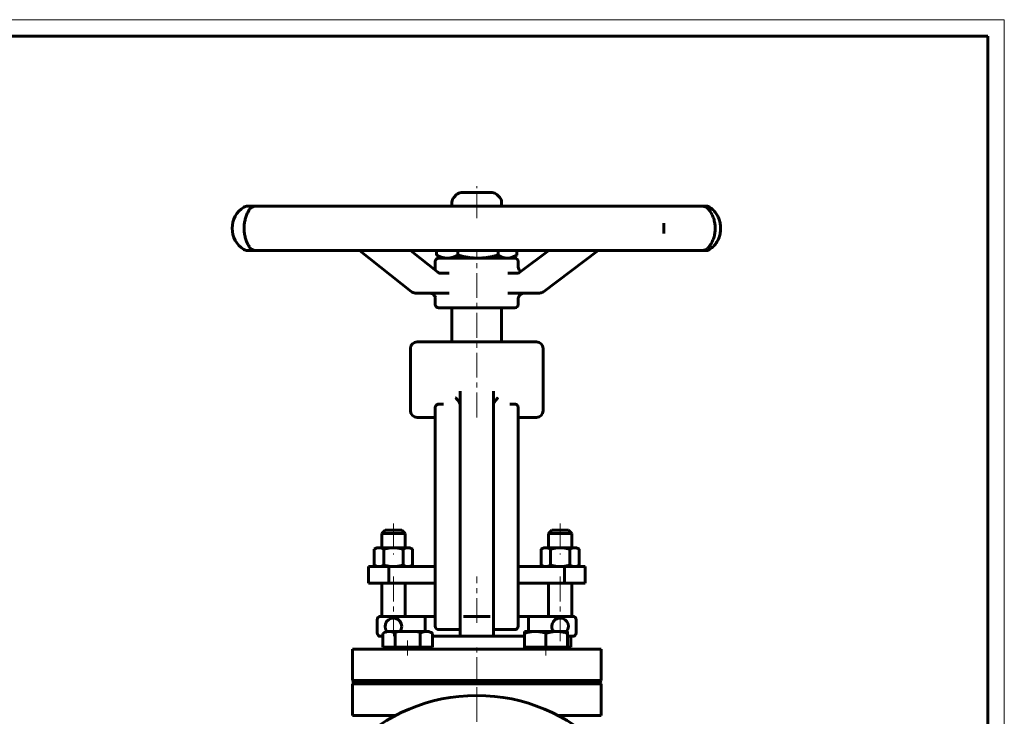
# Model space of a CAD drawing. Header units: millimetres. Extents: x 0 to 594, y 0 to 420.
# Tile 4 of 4: x 297 to 594, y 210 to 420. Entities that reach past the tile are written whole.
import ezdxf

# ---------------------------------------------------------------- set-up
doc = ezdxf.new("R2010")
doc.units = ezdxf.units.MM
for name, pattern in [('K5LT-1', [0]), ('K5LT_AXLED', [12, 7.5, -1.5, 1.5, -1.5]), ('K5LT_BASIC', [0]), ('K5LT_THIN', [0])]:
    doc.linetypes.add(name, pattern=pattern)
doc.layers.add('Системный слой (1)', color=251, linetype='Continuous', true_color=0x6c6c6c)

# ---------------------------------------------------------------- blocks, each defined once
blk = doc.blocks.new('U12')
at = {"layer": 'Системный слой (1)', "color": 143, "linetype": 'K5LT_BASIC', "lineweight": 60, "true_color": 0x33acca}
for p, q in [((422.37, 344.94), (422.37, 347.11)), ((422.37, 334.11), (422.37, 336.25))]:
    blk.add_line(p, q, dxfattribs=at)
blk = doc.blocks.new('U13')
at = {"layer": 'Системный слой (1)', "color": 143, "linetype": 'K5LT_BASIC', "lineweight": 60, "true_color": 0x33acca}
for p, q in [((435.08, 367.86), (430.2, 367.86)), ((439.54, 367.86), (435.08, 367.86))]:
    blk.add_line(p, q, dxfattribs=at)
blk = doc.blocks.new('U14')
at = {"layer": 'Системный слой (1)', "color": 143, "linetype": 'K5LT_BASIC', "lineweight": 60, "true_color": 0x33acca}
for p, q in [((447.37, 345.41), (447.37, 347.11)), ((447.37, 334.11), (447.37, 335.76))]:
    blk.add_line(p, q, dxfattribs=at)
blk = doc.blocks.new('U15')
at = {"layer": 'Системный слой (1)', "color": 143, "linetype": 'K5LT_BASIC', "lineweight": 60, "true_color": 0x33acca}
for p, q in [((416.34, 337.59), (420.6, 337.59)), ((420.6, 337.59), (422.26, 337.59))]:
    blk.add_line(p, q, dxfattribs=at)
blk = doc.blocks.new('U16')
at = {"layer": 'Системный слой (1)', "color": 143, "linetype": 'K5LT_BASIC', "lineweight": 60, "true_color": 0x33acca}
for p, q in [((397.37, 220.76), (434.87, 220.76)), ((434.87, 220.76), (472.37, 220.76))]:
    blk.add_line(p, q, dxfattribs=at)
blk = doc.blocks.new('U17')
at = {"layer": 'Системный слой (1)', "color": 143, "linetype": 'K5LT_BASIC', "lineweight": 60, "true_color": 0x33acca}
for p, q in [((397.37, 230.26), (434.87, 230.26)), ((434.87, 230.26), (472.37, 230.26))]:
    blk.add_line(p, q, dxfattribs=at)
blk = doc.blocks.new('U18')
at = {"layer": 'Системный слой (1)', "color": 143, "linetype": 'K5LT_BASIC', "lineweight": 60, "true_color": 0x33acca}
for p, q in [((397.87, 220.26), (434.87, 220.26)), ((434.87, 220.26), (471.87, 220.26))]:
    blk.add_line(p, q, dxfattribs=at)
blk = doc.blocks.new('U19')
at = {"layer": 'Системный слой (1)', "color": 143, "linetype": 'K5LT_BASIC', "lineweight": 60, "true_color": 0x33acca}
for p, q in [((397.37, 219.76), (434.87, 219.76)), ((434.87, 219.76), (472.37, 219.76))]:
    blk.add_line(p, q, dxfattribs=at)
blk = doc.blocks.new('U20')
at = {"layer": 'Системный слой (1)', "color": 143, "linetype": 'K5LT_BASIC', "lineweight": 60, "true_color": 0x33acca}
for p, q in [((397.37, 210.26), (410.5, 210.26)), ((459.24, 210.26), (472.37, 210.26))]:
    blk.add_line(p, q, dxfattribs=at)
blk = doc.blocks.new('U21')
at = {"layer": 'Системный слой (1)', "color": 143, "linetype": 'K5LT_BASIC', "lineweight": 60, "true_color": 0x33acca}
for p, q in [((422.24, 344.57), (422.33, 344.78)), ((422.33, 344.78), (422.37, 344.92)), ((422.37, 344.92), (422.37, 344.97))]:
    blk.add_line(p, q, dxfattribs=at)
blk = doc.blocks.new('U22')
at = {"layer": 'Системный слой (1)', "color": 143, "linetype": 'K5LT_BASIC', "lineweight": 60, "true_color": 0x33acca}
for p, q in [((444.14, 348.11), (444.99, 348.19)), ((444.99, 348.19), (445.85, 348.46)), ((445.85, 348.46), (446.77, 348.91)), ((446.77, 348.91), (446.84, 348.95)), ((446.84, 348.95), (446.91, 349)), ((446.91, 349), (446.99, 349.04))]:
    blk.add_line(p, q, dxfattribs=at)
blk = doc.blocks.new('U23')
at = {"layer": 'Системный слой (1)', "color": 143, "linetype": 'K5LT_BASIC', "lineweight": 60, "true_color": 0x33acca}
for p, q in [((447.42, 345.06), (447.37, 345.43)), ((447.66, 344.5), (447.42, 345.06)), ((448.1, 344.01), (447.66, 344.5))]:
    blk.add_line(p, q, dxfattribs=at)
blk = doc.blocks.new('U24')
at = {"layer": 'Системный слой (1)', "color": 143, "linetype": 'K5LT_BASIC', "lineweight": 60, "true_color": 0x33acca}
for start, end in [(321.8181, 180), (180, 218.1819)]:
    blk.add_arc((460, 237.11), 2.5, start, end, dxfattribs=at)
blk = doc.blocks.new('U25')
at = {"layer": 'Системный слой (1)', "color": 143, "linetype": 'K5LT_BASIC', "lineweight": 60, "true_color": 0x33acca}
for p, q in [((448.74, 337.59), (449.31, 337.59)), ((449.31, 337.59), (453.81, 337.59))]:
    blk.add_line(p, q, dxfattribs=at)
blk = doc.blocks.new('U26')
at = {"layer": 'Системный слой (1)', "color": 143, "linetype": 'K5LT_BASIC', "lineweight": 60, "true_color": 0x33acca}
for p, q in [((420.6, 337.59), (420.6, 337.59)), ((420.6, 337.59), (421.58, 337.31)), ((421.58, 337.31), (422.23, 336.63)), ((422.23, 336.63), (422.38, 336.2))]:
    blk.add_line(p, q, dxfattribs=at)
blk = doc.blocks.new('U27')
at = {"layer": 'Системный слой (1)', "color": 143, "linetype": 'K5LT_BASIC', "lineweight": 60, "true_color": 0x33acca}
for p, q in [((446.65, 304.07), (446.75, 304.03)), ((446.75, 304.03), (446.84, 303.99)), ((446.84, 303.99), (446.93, 303.93))]:
    blk.add_line(p, q, dxfattribs=at)
blk = doc.blocks.new('U31')
at = {"layer": 'Системный слой (1)', "color": 30, "linetype": 'K5LT_AXLED', "lineweight": 18, "true_color": 0xff8000}
for q in [(434.87, 218.26), (380.37, 163.76), (489.37, 163.76), (434.87, 109.26)]:
    blk.add_line((434.87, 163.76), q, dxfattribs=at)
blk = doc.blocks.new('U33')
at = {"color": 7, "linetype": 'K5LT_THIN', "lineweight": 18, "true_color": 0xffffff}
for p, q in [((0, 420), (594, 420)), ((594, 420), (594, 0))]:
    blk.add_line(p, q, dxfattribs=at)
at = {"color": 143, "linetype": 'K5LT_BASIC', "lineweight": 60, "true_color": 0x33acca}
for p, q in [((20, 415), (589, 415)), ((589, 415), (589, 5))]:
    blk.add_line(p, q, dxfattribs=at)

msp = doc.modelspace()

# ---------------------------------------------------------------- linework, layer by layer
at = {"layer": 'Системный слой (1)', "color": 30, "linetype": 'K5LT_AXLED', "lineweight": 18, "true_color": 0xff8000}
for p, q in [((434.871, 360.206), (434.871, 369.856)), ((434.871, 300.106), (434.871, 350.106)), ((409.743, 268.106), (409.743, 258.806)), ((460.033, 268.106), (460.033, 258.806)), ((409.743, 252.106), (409.743, 234.106)), ((434.871, 238.106), (434.871, 252.106)), ((460.033, 252.106), (460.033, 232.106)), ((414.011, 228.26), (414.011, 232.86)), ((434.871, 208.26), (434.871, 232.26)), ((455.73, 228.26), (455.73, 232.86))]:
    msp.add_line(p, q, dxfattribs=at)
at = {"layer": 'Системный слой (1)', "color": 143, "linetype": 'K5LT_BASIC', "lineweight": 60, "true_color": 0x33acca}
for p, q in [((428.785, 367.27), (427.956, 366.442)), ((440.956, 367.27), (441.785, 366.442)), ((365.837, 363.76), (365.671, 363.76)), ((368.041, 363.76), (365.837, 363.76)), ((375.972, 363.76), (368.041, 363.76)), ((384.039, 363.76), (375.972, 363.76)), ((399.6, 363.76), (384.039, 363.76)), ((411.682, 363.76), (399.6, 363.76)), ((431.308, 363.76), (411.682, 363.76)), ((427.371, 363.76), (427.371, 365.027)), ((444.637, 363.76), (431.308, 363.76)), ((442.371, 363.76), (442.371, 365.027)), ((463.832, 363.76), (444.637, 363.76)), ((475.355, 363.76), (463.832, 363.76)), ((489.721, 363.76), (475.355, 363.76)), ((496.799, 363.76), (489.721, 363.76)), ((503.045, 363.76), (496.799, 363.76)), ((504.055, 363.76), (503.045, 363.76)), ((491.251, 358.621), (491.251, 358.677)), ((491.251, 355.519), (491.251, 355.569)), ((365.671, 350.441), (365.837, 350.441)), ((365.837, 350.441), (368.041, 350.441)), ((368.041, 350.441), (375.972, 350.441)), ((375.972, 350.441), (384.039, 350.441)), ((384.039, 350.441), (399.6, 350.441)), ((415.092, 338.024), (399.477, 350.441)), ((399.6, 350.441), (411.682, 350.441)), ((411.682, 350.441), (431.308, 350.441)), ((423.166, 343.832), (414.855, 350.441)), ((422.753, 350.441), (422.753, 349.044)), ((424.371, 348.106), (422.975, 348.911)), ((446.371, 348.106), (423.371, 348.106)), ((429.173, 350.441), (429.173, 349.044)), ((431.308, 350.441), (444.637, 350.441)), ((441.291, 350.441), (441.291, 349.044)), ((444.637, 350.441), (463.832, 350.441)), ((445.371, 348.106), (446.766, 348.911)), ((446.988, 350.441), (446.988, 349.044)), ((447.894, 343.863), (456.609, 350.441)), ((455.013, 337.993), (471.503, 350.441)), ((463.832, 350.441), (475.355, 350.441)), ((475.355, 350.441), (489.721, 350.441)), ((489.721, 350.441), (496.799, 350.441)), ((496.799, 350.441), (503.045, 350.441)), ((503.045, 350.441), (504.055, 350.441)), ((423.798, 343.589), (423.797, 343.589)), ((426.527, 343.589), (423.798, 343.589)), ((447.123, 343.589), (444.247, 343.589)), ((447.123, 343.589), (447.123, 343.589)), ((422.26, 337.589), (426.527, 337.589)), ((444.247, 337.589), (448.742, 337.589)), ((423.371, 333.106), (446.371, 333.106)), ((427.371, 322.856), (427.371, 333.106)), ((442.371, 322.856), (442.371, 333.106)), ((414.871, 302.106), (414.871, 320.856)), ((452.871, 322.856), (416.871, 322.856)), ((454.871, 302.106), (454.871, 320.856)), ((429.871, 308.04), (429.871, 299.964)), ((439.871, 304.02), (439.871, 308.04)), ((439.871, 299.964), (439.871, 308.04)), ((422.371, 303.106), (422.371, 298.356)), ((424.881, 304.106), (423.371, 304.106)), ((446.371, 304.106), (444.86, 304.106)), ((447.371, 298.356), (447.371, 303.106)), ((447.371, 302.106), (447.371, 303.106)), ((416.871, 300.106), (420.371, 300.106)), ((420.371, 300.106), (422.371, 300.106)), ((447.371, 300.106), (449.371, 300.106)), ((447.371, 298.356), (447.371, 300.106)), ((449.371, 300.106), (452.871, 300.106)), ((422.371, 298.356), (422.371, 241.874)), ((429.871, 299.964), (429.871, 240.381)), ((439.871, 240.381), (439.871, 299.964)), ((447.371, 241.874), (447.371, 298.356)), ((447.371, 294.397), (447.371, 255.106)), ((407.243, 266.106), (406.243, 265.106)), ((406.243, 260.806), (406.243, 265.106)), ((406.243, 265.106), (409.743, 265.106)), ((412.243, 266.106), (407.243, 266.106)), ((409.743, 265.106), (413.243, 265.106)), ((412.243, 266.106), (413.243, 265.106)), ((413.243, 260.806), (413.243, 265.106)), ((457.533, 266.106), (456.533, 265.106)), ((456.533, 265.106), (460.033, 265.106)), ((456.533, 260.806), (456.533, 265.106)), ((462.533, 266.106), (457.533, 266.106)), ((460.033, 265.106), (463.533, 265.106)), ((462.533, 266.106), (463.533, 265.106)), ((463.533, 260.806), (463.533, 265.106)), ((404.743, 260.806), (403.969, 260.359)), ((403.969, 260.359), (403.969, 255.552)), ((404.743, 260.806), (405.413, 260.806)), ((405.413, 260.806), (409.743, 260.806)), ((406.856, 260.359), (406.856, 255.552)), ((409.743, 260.806), (414.073, 260.806)), ((412.63, 260.359), (412.63, 255.552)), ((414.073, 260.806), (414.743, 260.806)), ((414.743, 260.806), (415.516, 260.359)), ((415.516, 260.359), (415.516, 255.552)), ((455.033, 260.806), (454.259, 260.359)), ((454.259, 260.359), (454.259, 255.552)), ((455.033, 260.806), (455.702, 260.806)), ((455.702, 260.806), (460.033, 260.806)), ((457.146, 260.359), (457.146, 255.552)), ((460.033, 260.806), (464.363, 260.806)), ((462.919, 260.359), (462.919, 255.552)), ((464.363, 260.806), (465.033, 260.806)), ((465.033, 260.806), (465.806, 260.359)), ((465.806, 260.359), (465.806, 255.552)), ((404.743, 255.106), (403.969, 255.552)), ((414.743, 255.106), (415.516, 255.552)), ((455.033, 255.106), (454.259, 255.552)), ((465.033, 255.106), (465.806, 255.552)), ((402.243, 255.106), (408.375, 255.106)), ((402.243, 250.106), (402.243, 255.106)), ((408.375, 250.106), (408.375, 255.106)), ((408.375, 255.106), (422.371, 255.106)), ((447.371, 255.106), (461.316, 255.106)), ((461.316, 255.106), (467.533, 255.106)), ((461.316, 250.106), (461.316, 255.106)), ((467.533, 250.106), (467.533, 255.106)), ((402.243, 250.106), (408.375, 250.106)), ((406.243, 240.106), (406.243, 250.106)), ((408.375, 250.106), (422.371, 250.106)), ((413.243, 240.106), (413.243, 250.106)), ((447.371, 250.106), (461.316, 250.106)), ((456.533, 240.106), (456.533, 250.106)), ((461.316, 250.106), (467.533, 250.106)), ((463.533, 240.106), (463.533, 250.106)), ((422.371, 241.874), (422.371, 237.106)), ((447.371, 240.106), (447.371, 241.874)), ((447.371, 237.106), (447.371, 241.874)), ((404.871, 239.106), (404.871, 235.106)), ((419.267, 240.106), (405.871, 240.106)), ((419.267, 240.106), (422.371, 240.106)), ((419.267, 240.106), (419.267, 235.56)), ((429.871, 240.381), (429.871, 234.106)), ((430.871, 240.066), (438.871, 240.066)), ((439.871, 234.106), (439.871, 240.381)), ((447.371, 240.106), (450.475, 240.106)), ((450.475, 235.56), (450.475, 240.106)), ((463.871, 240.106), (450.475, 240.106)), ((464.871, 235.106), (464.871, 239.106)), ((406.505, 234.98), (407.511, 235.56)), ((406.505, 230.86), (406.505, 234.98)), ((408.382, 235.56), (407.511, 235.56)), ((414.011, 235.56), (408.382, 235.56)), ((410.258, 230.86), (410.258, 234.98)), ((419.64, 235.56), (414.011, 235.56)), ((417.764, 230.86), (417.764, 234.98)), ((420.511, 235.56), (419.64, 235.56)), ((421.517, 234.98), (420.511, 235.56)), ((421.517, 230.86), (421.517, 234.98)), ((423.371, 236.106), (429.871, 236.106)), ((439.871, 236.106), (446.371, 236.106)), ((449.23, 234.98), (449.23, 235.56)), ((452.48, 235.56), (449.23, 235.56)), ((449.23, 230.86), (449.23, 234.98)), ((458.98, 235.56), (452.48, 235.56)), ((455.73, 230.86), (455.73, 234.98)), ((462.23, 235.56), (458.98, 235.56)), ((462.23, 235.56), (462.23, 234.98)), ((462.23, 230.86), (462.23, 234.98)), ((405.243, 234.327), (405.243, 234.106)), ((405.243, 234.106), (405.871, 234.106)), ((405.871, 234.106), (406.505, 234.106)), ((421.517, 234.106), (429.871, 234.106)), ((430.871, 234.106), (429.871, 234.106)), ((430.871, 234.106), (438.871, 234.106)), ((438.871, 234.106), (439.871, 234.106)), ((439.871, 234.106), (449.23, 234.106)), ((462.23, 234.106), (463.871, 234.106)), ((463.236, 230.86), (463.236, 234.106)), ((463.871, 234.106), (464.033, 234.106)), ((464.033, 234.106), (464.033, 234.119)), ((397.371, 220.76), (397.371, 230.26)), ((408.382, 230.86), (406.505, 230.86)), ((407.511, 230.26), (407.511, 230.86)), ((410.258, 230.86), (408.382, 230.86)), ((414.011, 230.86), (410.258, 230.86)), ((417.764, 230.86), (414.011, 230.86)), ((419.64, 230.86), (417.764, 230.86)), ((421.517, 230.86), (419.64, 230.86)), ((420.511, 230.26), (420.511, 230.86)), ((452.48, 230.86), (449.23, 230.86)), ((449.23, 230.26), (449.23, 230.86)), ((455.73, 230.86), (452.48, 230.86)), ((458.98, 230.86), (455.73, 230.86)), ((462.23, 230.86), (458.98, 230.86)), ((462.23, 230.26), (462.23, 230.86)), ((463.236, 230.86), (462.23, 230.86)), ((472.371, 220.76), (472.371, 230.26)), ((397.871, 220.26), (397.371, 220.76)), ((397.371, 219.76), (397.871, 220.26)), ((471.871, 220.26), (472.371, 220.76)), ((472.371, 219.76), (471.871, 220.26)), ((397.371, 210.26), (397.371, 219.76)), ((472.371, 210.26), (472.371, 219.76))]:
    msp.add_line(p, q, dxfattribs=at)
msp.add_circle((434.871, 163.76), 52.5, dxfattribs=at)
for centre, radius, start, end in [((429.371, 365.027), 2, 135, 180), ((430.199, 365.856), 2, 90, 135), ((439.542, 365.856), 2, 45, 90), ((440.371, 365.027), 2, 0, 45), ((368.593, 357.101), 7.5, 122.09058, 237.90942), ((365.671, 361.76), 2, 90, 122.09058), ((368.041, 361.76), 2, 90, 147.53271), ((503.045, 361.76), 2, 47.8853, 90), ((504.055, 361.76), 2, 57.06665, 90), ((365.671, 352.441), 2, 237.90942, 270), ((368.041, 352.441), 2, 212.46518, 270), ((503.045, 352.441), 2, 270, 312.1147), ((504.055, 352.441), 2, 270, 302.93339), ((423.371, 347.106), 1, 90, 180), ((446.371, 347.106), 1, 0, 90), ((416.337, 339.589), 2, 231.51003, 270), ((453.808, 339.589), 2, 270, 307.05057), ((423.371, 334.106), 1, 180, 270), ((446.371, 334.106), 1, 270, 0), ((416.871, 320.856), 2, 90, 180), ((452.871, 320.856), 2, 0, 90), ((423.371, 303.106), 1, 90, 180), ((423.371, 303.106), 1, 90, 107.82826), ((446.371, 303.106), 1, 0, 90), ((446.371, 303.106), 1, 72.17213, 90), ((416.871, 302.106), 2, 180, 270), ((452.871, 302.106), 2, 270, 0), ((405.871, 239.106), 1, 90, 180), ((409.743, 237.106), 2.5, 0, 218.18187), ((463.871, 239.106), 1, 0, 90), ((405.871, 235.106), 1, 180, 270), ((409.743, 237.106), 2.5, 321.81813, 0), ((423.371, 237.106), 1, 180, 270), ((446.371, 237.106), 1, 270, 0), ((463.871, 235.106), 1, 270, 0)]:
    msp.add_arc(centre, radius, start, end, dxfattribs=at)
for centre, major_axis, ratio, start_param, end_param in [((368.041, 361.76), (-1.672, 1.098), 0.9515604, 0.0013327, 0.0341545), ((504.055, 361.76), (0, 2), 0.9997841, 5.7230991, 6.2831853), ((503.045, 361.76), (1.423, 1.405), 0.9325158, 0.0004154, 0.0530212), ((504.055, 361.76), (1.097, 1.672), 0.8835228, 0.0005982, 0.0235713), ((368.041, 352.441), (-1.672, -1.098), 0.9515604, 6.2490349, 6.2818409), ((504.055, 352.441), (0, -2), 0.9997841, 0, 0.5600862), ((504.055, 352.441), (1.097, -1.672), 0.8835228, 6.259614, 6.2825842), ((416.337, 339.589), (-1.245, -1.565), 0.4473504, 0, 0.0000184), ((453.808, 339.589), (-1.205, 1.596), 0.3825502, 3.1415927, 3.1416118)]:
    msp.add_ellipse(centre, major_axis=major_axis, ratio=ratio, start_param=start_param, end_param=end_param, dxfattribs=at)
for points, knots in [([(366.368, 351.346), (366.364, 351.351), (366.361, 351.355), (366.356, 351.363), (366.355, 351.365), (366.298, 351.454), (366.246, 351.534), (366.118, 351.74), (366.045, 351.865), (365.966, 352.007), (365.962, 352.014), (365.901, 352.124), (365.844, 352.233), (365.769, 352.381), (365.753, 352.413), (365.722, 352.476), (365.706, 352.509), (365.659, 352.607), (365.628, 352.675), (365.546, 352.857), (365.496, 352.974), (365.371, 353.285), (365.298, 353.486), (365.164, 353.894), (365.103, 354.099), (364.992, 354.523), (364.941, 354.74), (364.853, 355.183), (364.815, 355.409), (364.757, 355.85), (364.735, 356.066), (364.703, 356.507), (364.694, 356.733), (364.688, 357.191), (364.692, 357.423), (364.713, 357.883), (364.731, 358.111), (364.779, 358.545), (364.808, 358.752), (364.879, 359.168), (364.922, 359.377), (365.019, 359.796), (365.074, 360.004), (365.195, 360.41), (365.26, 360.607), (365.396, 360.983), (365.468, 361.162), (365.621, 361.517), (365.703, 361.69), (365.87, 362.022), (365.956, 362.179), (366.107, 362.442), (366.175, 362.554), (366.273, 362.71), (366.307, 362.763), (366.343, 362.819), (366.348, 362.826), (366.355, 362.836), (366.356, 362.839), (366.361, 362.845), (366.363, 362.85), (366.367, 362.854), (366.367, 362.855), (366.368, 362.856)], [0, 0, 0, 0, 0.0708083, 0.0708083, 0.1037004, 0.1037004, 1.1479875, 1.1479875, 2.2959749, 2.2959749, 2.351856, 2.351856, 3.2179808, 3.2179808, 3.4439624, 3.4439624, 3.669944, 3.669944, 4.1219073, 4.1219073, 4.8441036, 4.8441036, 5.9602079, 5.9602079, 6.9810442, 6.9810442, 7.9908186, 7.9908186, 8.9731773, 8.9731773, 9.8803103, 9.8803103, 10.803541, 10.803541, 11.7597656, 11.7597656, 12.702987, 12.702987, 13.5924952, 13.5924952, 14.5276939, 14.5276939, 15.5308321, 15.5308321, 16.5635562, 16.5635562, 17.6109724, 17.6109724, 18.7720042, 18.7720042, 20.0482519, 20.0482519, 21.1472352, 21.1472352, 21.7896714, 21.7896714, 21.8964548, 21.8964548, 21.9293146, 21.9293146, 21.9895996, 21.9895996, 21.9995841, 21.9995841, 21.9995841, 21.9995841]), ([(504.467, 363.166), (504.603, 363.029), (504.747, 362.871), (505.019, 362.54), (505.146, 362.374), (505.394, 362.014), (505.517, 361.82), (505.747, 361.418), (505.855, 361.21), (506.049, 360.79), (506.136, 360.58), (506.297, 360.146), (506.371, 359.921), (506.502, 359.461), (506.56, 359.226), (506.651, 358.776), (506.687, 358.56), (506.744, 358.122), (506.764, 357.898), (506.79, 357.435), (506.795, 357.195), (506.788, 356.714), (506.775, 356.474), (506.734, 356.005), (506.705, 355.776), (506.632, 355.331), (506.588, 355.112), (506.482, 354.671), (506.42, 354.449), (506.28, 354.01), (506.202, 353.794), (506.035, 353.382), (505.947, 353.187), (505.759, 352.808), (505.658, 352.624), (505.443, 352.264), (505.328, 352.089), (505.091, 351.755), (504.97, 351.599), (504.719, 351.3), (504.591, 351.161), (504.471, 351.04), (504.469, 351.038), (504.467, 351.036)], [0, 0, 0, 0, 1.5857297, 1.5857297, 2.9041826, 2.9041826, 4.1806815, 4.1806815, 5.3562685, 5.3562685, 6.4155541, 6.4155541, 7.4564276, 7.4564276, 8.4686622, 8.4686622, 9.3526199, 9.3526199, 10.2476138, 10.2476138, 11.190472, 11.190472, 12.1447408, 12.1447408, 13.0678223, 13.0678223, 13.9839895, 13.9839895, 14.9693094, 14.9693094, 15.9960919, 15.9960919, 17.0216268, 17.0216268, 18.0973806, 18.0973806, 19.2973789, 19.2973789, 20.5765365, 20.5765365, 21.9770385, 21.9770385, 21.9995972, 21.9995972, 21.9995972, 21.9995972]), ([(505.152, 350.768), (505.354, 350.901), (505.564, 351.055), (505.962, 351.386), (506.15, 351.561), (506.509, 351.934), (506.679, 352.129), (506.997, 352.54), (507.145, 352.752), (507.411, 353.183), (507.531, 353.401), (507.75, 353.851), (507.851, 354.085), (508.029, 354.564), (508.108, 354.809), (508.239, 355.3), (508.292, 355.545), (508.371, 356.028), (508.399, 356.266), (508.434, 356.756), (508.441, 357.007), (508.432, 357.512), (508.416, 357.767), (508.361, 358.26), (508.323, 358.497), (508.227, 358.961), (508.168, 359.188), (508.029, 359.647), (507.946, 359.878), (507.759, 360.336), (507.653, 360.562), (507.426, 360.994), (507.304, 361.199), (507.048, 361.59), (506.913, 361.775), (506.631, 362.128), (506.484, 362.294), (506.164, 362.626), (505.99, 362.789), (505.641, 363.085), (505.465, 363.218), (505.247, 363.37), (505.199, 363.402), (505.152, 363.433)], [0, 0, 0, 0, 1.5196618, 1.5196618, 2.8721118, 2.8721118, 4.1236381, 4.1236381, 5.285602, 5.285602, 6.3384979, 6.3384979, 7.3705483, 7.3705483, 8.3881032, 8.3881032, 9.347984, 9.347984, 10.2508569, 10.2508569, 11.1976527, 11.1976527, 12.1544125, 12.1544125, 13.0695647, 13.0695647, 13.974752, 13.974752, 14.9521128, 14.9521128, 15.9777854, 15.9777854, 17.0052785, 17.0052785, 18.048979, 18.048979, 19.1278386, 19.1278386, 20.3786309, 20.3786309, 21.6427687, 21.6427687, 21.9996155, 21.9996155, 21.9996155, 21.9996155]), ([(491.251, 358.621), (491.251, 358.448), (491.251, 358.27), (491.252, 357.983), (491.252, 357.878), (491.253, 357.594), (491.253, 357.413), (491.253, 357.046), (491.253, 356.859), (491.253, 356.597), (491.253, 356.52), (491.253, 356.43), (491.253, 356.416), (491.253, 356.348), (491.253, 356.294), (491.253, 356.21), (491.253, 356.179), (491.252, 356.132), (491.252, 356.115), (491.252, 356.081), (491.252, 356.064), (491.252, 356.031), (491.252, 356.014), (491.252, 355.98), (491.252, 355.963), (491.252, 355.914), (491.252, 355.88), (491.252, 355.753), (491.251, 355.66), (491.251, 355.569)], [0, 0, 0, 0, 3.80042, 3.80042, 5.9358762, 5.9358762, 9.5725688, 9.5725688, 13.3042465, 13.3042465, 14.8580663, 14.8580663, 15.1415737, 15.1415737, 16.2498591, 16.2498591, 16.8752973, 16.8752973, 17.2282506, 17.2282506, 17.581204, 17.581204, 17.9341573, 17.9341573, 18.2871106, 18.2871106, 18.9873261, 18.9873261, 21, 21, 21, 21]), ([(423.166, 343.832), (423.205, 343.801), (423.244, 343.773), (423.305, 343.735), (423.327, 343.722), (423.37, 343.698), (423.391, 343.688), (423.433, 343.669), (423.454, 343.659), (423.51, 343.638), (423.544, 343.627), (423.61, 343.61), (423.643, 343.603), (423.706, 343.594), (423.738, 343.591), (423.779, 343.59), (423.788, 343.59), (423.798, 343.589), (423.798, 343.589), (423.798, 343.589)], [0, 0, 0, 0, 2.7161088, 2.7161088, 4.3284814, 4.3284814, 5.8290867, 5.8290867, 7.4295995, 7.4295995, 10.0472517, 10.0472517, 12.6426602, 12.6426602, 15.2242687, 15.2242687, 15.9991998, 15.9991998, 16, 16, 16, 16]), ([(447.894, 343.863), (447.869, 343.844), (447.843, 343.825), (447.802, 343.798), (447.787, 343.789), (447.748, 343.765), (447.724, 343.751), (447.656, 343.715), (447.612, 343.695), (447.523, 343.659), (447.479, 343.644), (447.391, 343.62), (447.347, 343.611), (447.26, 343.597), (447.217, 343.592), (447.157, 343.59), (447.14, 343.59), (447.123, 343.589), (447.123, 343.589), (447.123, 343.589)], [0, 0, 0, 0, 1.5951107, 1.5951107, 2.5379987, 2.5379987, 4.0045426, 4.0045426, 6.7280882, 6.7280882, 9.4832302, 9.4832302, 12.2180288, 12.2180288, 14.9394875, 14.9394875, 15.9994403, 15.9994403, 16, 16, 16, 16]), ([(447.367, 335.751), (447.367, 335.756), (447.367, 335.761), (447.367, 335.779), (447.368, 335.793), (447.369, 335.819), (447.37, 335.829), (447.371, 335.849), (447.372, 335.86), (447.374, 335.881), (447.375, 335.891), (447.378, 335.92), (447.381, 335.939), (447.39, 336.001), (447.398, 336.047), (447.425, 336.161), (447.445, 336.23), (447.495, 336.372), (447.525, 336.443), (447.595, 336.583), (447.635, 336.652), (447.722, 336.783), (447.77, 336.846), (447.872, 336.964), (447.927, 337.02), (448.047, 337.129), (448.114, 337.181), (448.255, 337.279), (448.329, 337.324), (448.486, 337.405), (448.567, 337.441), (448.734, 337.502), (448.819, 337.526), (448.991, 337.564), (449.077, 337.577), (449.213, 337.587), (449.263, 337.587), (449.313, 337.589), (449.313, 337.589), (449.313, 337.589)], [0, 0, 0, 0, 0.4014791, 0.4014791, 1.2044374, 1.2044374, 1.6356597, 1.6356597, 2.0351067, 2.0351067, 2.3857954, 2.3857954, 2.9896309, 2.9896309, 4.1973019, 4.1973019, 5.8627715, 5.8627715, 7.5080314, 7.5080314, 9.1405532, 9.1405532, 10.7396584, 10.7396584, 12.3067137, 12.3067137, 13.9965797, 13.9965797, 15.7387056, 15.7387056, 17.50832, 17.50832, 19.2737009, 19.2737009, 21.0057125, 21.0057125, 21.9996739, 21.9996739, 22, 22, 22, 22]), ([(428.507, 306.027), (428.509, 306.024), (428.511, 306.022), (428.707, 305.795), (428.894, 305.568), (429.221, 305.146), (429.368, 304.946), (429.618, 304.576), (429.724, 304.403), (429.842, 304.161), (429.871, 304.077), (429.871, 304.02)], [-0.00089084, -0.00089084, -0.00089084, -0.00089084, 0, 0, 0.09144812, 0.09144812, 0.17623906, 0.17623906, 0.26150429, 0.26150429, 0.32351501, 0.32351501, 0.32351501, 0.32351501]), ([(439.871, 304.02), (439.871, 304.077), (439.9, 304.161), (440.017, 304.403), (440.123, 304.576), (440.373, 304.946), (440.52, 305.146), (440.847, 305.568), (441.034, 305.795), (441.23, 306.022), (441.232, 306.024), (441.234, 306.027)], [0.00053436, 0.00053436, 0.00053436, 0.00053436, 0.06204197, 0.06204197, 0.14661528, 0.14661528, 0.23071896, 0.23071896, 0.32142437, 0.32142437, 0.32230796, 0.32230796, 0.32230796, 0.32230796]), ([(408.382, 235.56), (408.267, 235.56), (408.044, 235.547), (407.706, 235.486), (407.412, 235.401), (407.006, 235.248), (406.72, 235.104), (406.505, 234.98)], [0, 0, 0, 0, 1.4474022, 2.7997206, 4.2800738, 5.188369, 8, 8, 8, 8]), ([(410.258, 234.98), (410.124, 235.057), (409.908, 235.172), (409.604, 235.307), (409.366, 235.395), (409.121, 235.468), (408.858, 235.525), (408.605, 235.555), (408.442, 235.56), (408.382, 235.56)], [0, 0, 0, 0, 2.192924, 3.5182583, 4.9042648, 6.009799, 7.4227334, 9.0585836, 10, 10, 10, 10]), ([(419.64, 235.56), (419.525, 235.56), (419.303, 235.547), (418.964, 235.486), (418.67, 235.401), (418.265, 235.248), (417.978, 235.104), (417.764, 234.98)], [0, 0, 0, 0, 1.4474022, 2.7997206, 4.2800738, 5.188369, 8, 8, 8, 8]), ([(421.517, 234.98), (421.383, 235.057), (421.167, 235.172), (420.863, 235.307), (420.624, 235.395), (420.379, 235.468), (420.117, 235.525), (419.864, 235.555), (419.7, 235.56), (419.64, 235.56)], [0, 0, 0, 0, 2.192924, 3.5182583, 4.9042648, 6.009799, 7.4227334, 9.0585836, 10, 10, 10, 10]), ([(452.48, 235.56), (452.281, 235.56), (451.896, 235.547), (451.31, 235.486), (450.801, 235.401), (450.293, 235.29), (449.794, 235.16), (449.421, 235.043), (449.23, 234.98)], [0, 0, 0, 0, 1.6283275, 3.1496857, 4.815083, 5.8369152, 7.3769881, 9, 9, 9, 9]), ([(455.73, 234.98), (455.499, 235.057), (455.124, 235.172), (454.598, 235.307), (454.185, 235.395), (453.76, 235.468), (453.306, 235.525), (452.867, 235.555), (452.584, 235.56), (452.48, 235.56)], [0, 0, 0, 0, 2.192924, 3.5182583, 4.9042648, 6.009799, 7.4227334, 9.0585836, 10, 10, 10, 10]), ([(458.98, 235.56), (458.781, 235.56), (458.396, 235.547), (457.81, 235.486), (457.301, 235.401), (456.793, 235.29), (456.294, 235.16), (455.921, 235.043), (455.73, 234.98)], [0, 0, 0, 0, 1.6283275, 3.1496857, 4.815083, 5.8369152, 7.3769881, 9, 9, 9, 9]), ([(462.23, 234.98), (461.999, 235.057), (461.624, 235.172), (461.098, 235.307), (460.685, 235.395), (460.26, 235.468), (459.806, 235.525), (459.367, 235.555), (459.084, 235.56), (458.98, 235.56)], [0, 0, 0, 0, 2.192924, 3.5182583, 4.9042648, 6.009799, 7.4227334, 9.0585836, 10, 10, 10, 10])]:
    msp.add_open_spline(points, degree=3, knots=knots, dxfattribs=at)
for points, weights in [([(422.753, 349.044), (424.474, 348.106), (425.963, 348.106)], [1, 1.0379548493, 1]), ([(422.975, 348.911), (422.866, 348.975), (422.753, 349.044)], [1.00500171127, 1.00269175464, 1]), ([(425.963, 348.106), (427.453, 348.106), (429.173, 349.044)], [1, 1.0379548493, 1]), ([(429.173, 349.044), (432.42, 348.106), (435.232, 348.106)], [1, 1.0379548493, 1]), ([(435.232, 348.106), (438.044, 348.106), (441.291, 349.044)], [1, 1.0379548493, 1]), ([(441.291, 349.044), (442.817, 348.106), (444.139, 348.106)], [1, 1.0379548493, 1]), ([(405.413, 260.806), (404.743, 260.806), (403.969, 260.359)], [1, 1.0379548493, 1]), ([(406.856, 260.359), (406.083, 260.806), (405.413, 260.806)], [1, 1.0379548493, 1]), ([(409.743, 260.806), (408.403, 260.806), (406.856, 260.359)], [1, 1.0379548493, 1]), ([(412.63, 260.359), (411.083, 260.806), (409.743, 260.806)], [1, 1.0379548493, 1]), ([(414.073, 260.806), (413.403, 260.806), (412.63, 260.359)], [1, 1.0379548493, 1]), ([(415.516, 260.359), (414.743, 260.806), (414.073, 260.806)], [1, 1.0379548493, 1]), ([(455.702, 260.806), (455.033, 260.806), (454.259, 260.359)], [1, 1.0379548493, 1]), ([(457.146, 260.359), (456.372, 260.806), (455.702, 260.806)], [1, 1.0379548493, 1]), ([(460.033, 260.806), (458.693, 260.806), (457.146, 260.359)], [1, 1.0379548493, 1]), ([(462.919, 260.359), (461.372, 260.806), (460.033, 260.806)], [1, 1.0379548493, 1]), ([(464.363, 260.806), (463.693, 260.806), (462.919, 260.359)], [1, 1.0379548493, 1]), ([(465.806, 260.359), (465.033, 260.806), (464.363, 260.806)], [1, 1.0379548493, 1]), ([(403.969, 255.552), (404.743, 255.106), (405.413, 255.106)], [1, 1.0379548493, 1]), ([(405.413, 255.106), (406.083, 255.106), (406.856, 255.552)], [1, 1.0379548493, 1]), ([(406.856, 255.552), (408.403, 255.106), (409.743, 255.106)], [1, 1.0379548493, 1]), ([(409.743, 255.106), (411.083, 255.106), (412.63, 255.552)], [1, 1.0379548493, 1]), ([(412.63, 255.552), (413.403, 255.106), (414.073, 255.106)], [1, 1.0379548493, 1]), ([(414.073, 255.106), (414.743, 255.106), (415.516, 255.552)], [1, 1.0379548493, 1]), ([(454.259, 255.552), (455.033, 255.106), (455.702, 255.106)], [1, 1.0379548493, 1]), ([(455.702, 255.106), (456.372, 255.106), (457.146, 255.552)], [1, 1.0379548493, 1]), ([(457.146, 255.552), (458.693, 255.106), (460.033, 255.106)], [1, 1.0379548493, 1]), ([(460.033, 255.106), (461.372, 255.106), (462.919, 255.552)], [1, 1.0379548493, 1]), ([(462.919, 255.552), (463.693, 255.106), (464.363, 255.106)], [1, 1.0379548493, 1]), ([(464.363, 255.106), (465.033, 255.106), (465.806, 255.552)], [1, 1.0379548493, 1])]:
    msp.add_rational_spline(points, weights, degree=2, dxfattribs=at)
for points in [[(447.367, 345.411), (447.367, 345.432), (447.367, 345.451), (447.366, 345.468)], [(447.366, 335.708), (447.367, 335.725), (447.367, 335.743), (447.367, 335.764)]]:
    msp.add_open_spline(points, degree=3, dxfattribs=at)
at = {"layer": 'Системный слой (1)', "color": 7, "linetype": 'K5LT-1'}
for points, knots in [([(414.011, 235.56), (413.906, 235.56), (413.696, 235.557), (413.381, 235.544), (413.067, 235.522), (412.675, 235.485), (412.205, 235.422), (411.578, 235.312), (410.928, 235.165), (410.463, 235.039), (410.258, 234.98)], [0, 0, 0, 0, 1.8184641, 3.6369281, 5.4553922, 7.2738563, 10.4656914, 13.6575265, 18.3042162, 22, 22, 22, 22]), ([(417.764, 234.98), (417.684, 235.003), (417.477, 235.061), (417.077, 235.166), (416.52, 235.295), (415.937, 235.404), (415.393, 235.479), (415.01, 235.518), (414.703, 235.54), (414.472, 235.552), (414.241, 235.559), (414.088, 235.56), (414.011, 235.56)], [0, 0, 0, 0, 1.432862, 3.7254411, 7.1643098, 11.3382807, 14.0037105, 16.6691403, 18.0018553, 19.3345702, 20.6672851, 22, 22, 22, 22])]:
    msp.add_open_spline(points, degree=3, knots=knots, dxfattribs=at)

# ---------------------------------------------------------------- block references
msp.add_blockref('U33', (0, 0))
at = {"layer": 'Системный слой (1)'}
for name in ['U13', 'U22', 'U21', 'U12', 'U23', 'U14', 'U15', 'U26', 'U25', 'U27', 'U24', 'U17', 'U16', 'U18', 'U31', 'U19', 'U20']:
    msp.add_blockref(name, (0, 0), dxfattribs=at)

doc.saveas('drawing.dxf')
